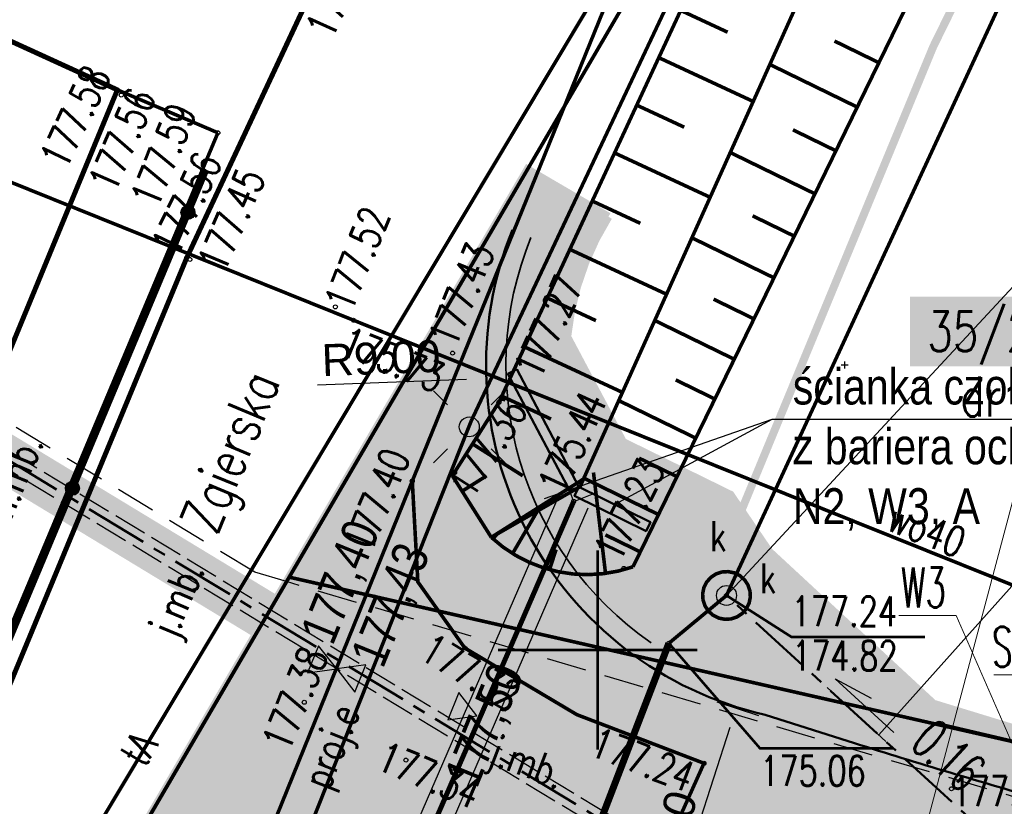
# Model space of a CAD drawing. Header units: metres. Extents: x 964 to 7125, y -212 to 9570.
# Tile 20 of 185: x 1630 to 1655, y 280 to 300. Entities that reach past the tile are written whole.
import ezdxf
from ezdxf import colors
from ezdxf.entities.mleader import LeaderData, LeaderLine
from ezdxf.enums import TextEntityAlignment as Align
from ezdxf.math import Vec2, Vec3

# ---------------------------------------------------------------- set-up
doc = ezdxf.new("R2010")
doc.units = ezdxf.units.M
for name, pattern in [('1', [1.5, 1, -0.5]), ('1053', [2, 1.5, -0.5]), ('1056', [1.5, 1, -0.5]), ('1059', [0]), ('1163', [2.5, 2, -0.5]), ('2217', [2, 1.5, -0.5]), ('2218', [1, 0.5, -0.5]), ('3820', [1.75, 1.25, -0.5]), ('3901', [0]), ('ACAD_ISO02W100', [15, 12, -3]), ('CENTER', [50.800000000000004, 31.75, -6.35, 6.35, -6.35]), ('CENTER2', [1.125, 0.75, -0.125, 0.125, -0.125]), ('CIĄGłA', [0]), ('DASHED', [0.75, 0.5, -0.25])]:
    doc.linetypes.add(name, pattern=pattern)
for name, color, linetype, lineweight in [('AGP1_granica_opracow', 7, 'Continuous', 15), ('AGP1_HATCH', 7, 'Continuous', 5), ('AGP1_koncepcja', 6, 'Continuous', 50), ('IS-G-opis', 46, 'Continuous', 30), ('IS-KS-opis-rzedne', 36, 'Continuous', 30), ('IS-KS-przylacze', 36, 'CENTER', 50), ('IS-KS-przylacze-opis', 36, 'Continuous', 30), ('IS-KS-przylacze-studnie', 36, 'Continuous', 30), ('IS-przecisk-rura-oslonowa', 7, 'Continuous', 30), ('IS-W-przylacze', 162, 'CENTER', 50), ('IS-W-przylacze-opis', 168, 'Continuous', 30), ('zz-balustrada', 5, 'FENCELINE1', 35), ('zz-drogi', 250, 'Continuous', 50)]:
    doc.layers.add(name, color=color, linetype=linetype, lineweight=lineweight)
for name, color, linetype in [('Budowlane - Opisy', 7, 'Continuous'), ('Dzialki', 7, 'Continuous'), ('GES_InneUrzadzeniaTowarzyszace', 7, 'Continuous'), ('GES_Rzedna', 7, 'Continuous'), ('GES_UrzadzeniaSiecElektroenerge', 7, 'Continuous'), ('Kontury', 7, 'Continuous'), ('Numery_dzialek', 7, 'Continuous'), ('Numery_uzytkow', 7, 'Continuous'), ('OT_Komunikacja', 7, 'Continuous'), ('OT_Ogrodzenia', 7, 'Continuous'), ('OT_Rzedna', 7, 'Continuous'), ('OTK_E_T_0', 7, 'Continuous'), ('OTK_E_T_1', 7, 'Continuous'), ('OTK_L_0', 7, 'Continuous'), ('OTK_L_1', 7, 'Continuous'), ('OTK_L_2', 7, 'Continuous'), ('OTO_L_0', 7, 'Continuous'), ('OTR_L_1', 7, 'Continuous'), ('OTR_T_0', 7, 'Continuous'), ('P_SUEP_L_0', 7, 'Continuous'), ('siatka_kwadratow', 7, 'Continuous'), ('skarpa', 7, 'Continuous'), ('SUK_E_T_4', 7, 'Continuous'), ('SUK_L_5', 7, 'Continuous'), ('SUKP_L_0', 7, 'Continuous'), ('SUKR_T_0', 7, 'Continuous'), ('SUL_L_1', 7, 'Continuous'), ('SUWP_E_T_0', 7, 'Continuous'), ('SUWP_L_0', 7, 'Continuous'), ('SUWR_T_0', 7, 'Continuous'), ('telefon_D', 7, 'Continuous'), ('ulice', 7, 'Continuous'), ('Uzytki', 7, 'Continuous'), ('zz-legenda', 7, 'Continuous'), ('zz-odwodnienie', 5, 'Continuous')]:
    doc.layers.add(name, color=color, linetype=linetype)
doc.layers.add('IS-viewport', color=254, linetype='Continuous', lineweight=0, plot=False)
doc.styles.add('ARIAL', font='arial.ttf')
doc.styles.add('IS-0.6', font='simplex.shx', dxfattribs={"width": 0.6})
doc.styles.get("Standard").update_dxf_attribs({"font": 'arial.ttf'})
doc.styles.add('STYL_ARIAL', font='simplex', dxfattribs={"width": 0.75, "oblique": 0.1})
doc.linetypes.add('FENCELINE1', pattern='A,6.35,-2.54,[133,ltypeshp.shx,S=2.54,R=0,X=-2.54,Y=0],-2.54,25.4', length=36.83)
doc.dimstyles.new('z1do1', dxfattribs={"dimtxt": 0.8, "dimasz": 0.5, "dimexe": 0.5, "dimexo": 0.5, "dimgap": 0.2, "dimtad": 1, "dimrnd": 0.05, "dimzin": 0, "dimdsep": 46, "dimtxsty": 'ARIAL', "dimcen": 0.09, "dimazin": 0, "dimtfac": 1, "dimtofl": 0, "dimtmove": 0, "dimatfit": 3, "dimfxl": 1, "dimtolj": 1, "dimtzin": 0, "dimarcsym": 0})

# ---------------------------------------------------------------- blocks, each defined once
blk = doc.blocks.new('d_rzędna')
at = {"layer": 'zz-odwodnienie'}
blk.add_hatch(color=0, dxfattribs=at).paths.add_polyline_path([(0, 0), (0.3686594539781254, 0.6385369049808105), (-0.3686594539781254, 0.6385369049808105)])
at = {"layer": 'zz-odwodnienie', "color": 0}
for p, q in [((-0.3686594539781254, 0.6385369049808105), (0, 0)), ((0.3686594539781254, 0.6385369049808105), (-0.3686594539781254, 0.6385369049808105)), ((-0.3686594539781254, 0.6385369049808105), (0, 0)), ((0.3686594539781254, 0.6385369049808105), (-0.3686594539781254, 0.6385369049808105)), ((0, 0), (0.3686594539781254, 0.6385369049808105)), ((0, 0), (0.3686594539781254, 0.6385369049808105))]:
    blk.add_line(p, q, dxfattribs=at)
blk = doc.blocks.new('*D156')
at = {"layer": 'Defpoints', "color": 0, "transparency": 16777216}
for p in [(1649.366891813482, 281.9324036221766), (1646.161277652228, 275.6005691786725), (1647.2112025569, 275.2612982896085)]:
    blk.add_point(p, dxfattribs=at)
at = {"layer": 'zz-odwodnienie', "color": 0, "lineweight": -2, "transparency": 16777216}
for p, q in [((1648.891115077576, 282.0861452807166), (1647.841190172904, 282.4254161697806)), ((1648.16322525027, 281.7958977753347), (1646.315019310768, 276.0763459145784)), ((1646.735425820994, 275.4150399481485), (1645.685500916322, 275.7543108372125))]:
    blk.add_line(p, q, dxfattribs=at)
at = {"layer": 'zz-odwodnienie', "color": 0, "transparency": 16777216}
for points in [[(1648.083929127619, 281.8215213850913), (1648.242521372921, 281.770274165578), (1648.31696690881, 282.2716745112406)], [(1646.235723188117, 276.1019695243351), (1646.394315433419, 276.0507223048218), (1646.161277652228, 275.6005691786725)]]:
    blk.add_solid(points, dxfattribs=at)
at = {"layer": 'zz-odwodnienie', "color": 0, "transparency": 16777216, "insert": (1646.660141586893, 279.1232126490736), "char_height": 0.8, "attachment_point": 5, "rotation": 72.09237123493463, "style": 'ARIAL'}
blk.add_mtext('\\A1;7.00', dxfattribs=at)
blk = doc.blocks.new('*D158')
at = {"layer": 'Defpoints', "color": 0, "transparency": 16777216}
for p in [(1651.043365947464, 290.887306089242), (1642.049796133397, 290.5471561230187)]:
    blk.add_point(p, dxfattribs=at)
at = {"layer": 'zz-legenda', "color": 0, "lineweight": -2, "transparency": 16777216}
for p, q in [((1650.953365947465, 290.887306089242), (1651.133365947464, 290.887306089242)), ((1651.043365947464, 290.7973060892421), (1651.043365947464, 290.9773060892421)), ((1637.811898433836, 290.3868726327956), (1641.550153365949, 290.528258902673))]:
    blk.add_line(p, q, dxfattribs=at)
at = {"layer": 'zz-legenda', "color": 0, "transparency": 16777216}
blk.add_solid([(1641.547003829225, 290.6115326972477), (1641.553302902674, 290.4449851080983), (1642.049796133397, 290.5471561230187)], dxfattribs=at)
at = {"layer": 'zz-legenda', "color": 0, "transparency": 16777216, "insert": (1639.408208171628, 291.0561408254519), "char_height": 0.8, "attachment_point": 5, "rotation": 2.1659778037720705, "style": 'ARIAL'}
blk.add_mtext('\\A1;R9.00', dxfattribs=at)
blk = doc.blocks.new('OTRS')
at = {"color": 0}
blk.add_circle((0, 0), 0.05, dxfattribs=at)
blk = doc.blocks.new('OTRN')
at = {"color": 0}
blk.add_circle((0, 0), 0.05, dxfattribs=at)
blk = doc.blocks.new('SUEO')
at = {"color": 0}
for p, q in [((-0.9, 0.9), (-0.55, 0.55)), ((0.9, 0.9), (0.55, 0.55)), ((-0.9, -0.9), (-0.55, -0.55)), ((0.9, -0.9), (0.55, -0.55))]:
    blk.add_line(p, q, dxfattribs=at)
blk.add_circle((0, 0), 0.25, dxfattribs=at)
blk = doc.blocks.new('SURS')
at = {"color": 0}
blk.add_circle((0, 0), 0.05, dxfattribs=at)
blk = doc.blocks.new('SUPW')
at = {"color": 0}
blk.add_circle((0, 0), 0.25, dxfattribs=at)
blk = doc.blocks.new('*U126')
at = {"color": 0, "linetype": 'Continuous', "lineweight": -2}
blk.add_lwpolyline([(0.940233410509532, -0.4538294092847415), (-0.5351511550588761, 0.8964447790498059), (0.3713254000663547, 0.4057307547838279)], dxfattribs=at)
at = {"layer": 'IS-viewport'}
blk.add_line((-0.7376922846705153, 0.6751370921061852), (0.7376922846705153, -0.6751370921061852), dxfattribs=at)
at = {"color": 0, "linetype": 'Continuous', "lineweight": -2, "style": 'IS-0.6', "width": 0.6}
blk.add_attdef('OPIS-L', text='', height=0.9999999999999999, rotation=317.5352028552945, dxfattribs=at).set_placement((-0.9039972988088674, 1.234013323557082), align=Align.RIGHT)
blk.add_attdef('OPIS-POD', text='', height=0.9999999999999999, rotation=317.5352028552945, dxfattribs=at).set_placement((-0.2025411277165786, -0.2213076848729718), align=Align.TOP_CENTER)
blk.add_attdef('OPIS-P', (1.309079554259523, -0.7913979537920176), '', height=0.9999999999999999, rotation=317.5352028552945, dxfattribs=at)
blk = doc.blocks.new('_None', base_point=(2.5, 0))
blk = doc.blocks.new('IS-opis-studni-P-0.6')
at = {"color": 0, "linetype": 'Continuous', "lineweight": 15, "transparency": 16777216}
blk.add_line((0, 0), (3.5, 0), dxfattribs=at)
at = {"color": 0, "linetype": 'Continuous', "lineweight": -2, "transparency": 16777216, "style": 'IS-0.6', "width": 0.6}
for p in [(1.75, 0.25), (1.75, -1.25), (1.75, -2.5)]:
    blk.add_attdef('000,00', text='', height=1, dxfattribs=at).set_placement(p, align=Align.CENTER)
blk.add_attdef('S0', text='', height=1.25, dxfattribs=at).set_placement((3.75, 0), align=Align.MIDDLE_LEFT)

msp = doc.modelspace()

# ---------------------------------------------------------------- hatches: boundary and pattern name
at = {"layer": 'AGP1_HATCH', "true_color": 0xc7c8ca, "transparency": 33554559}
h = msp.add_hatch(color=9, dxfattribs=at)
h.dxf.hatch_style = 1
edge = h.paths.add_edge_path()
edge.add_line((1651.869893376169, 264.6246712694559), (1656.421609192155, 281.1750997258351))
edge.add_line((1656.421609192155, 281.1750997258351), (1656.484967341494, 281.405475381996))
edge.add_line((1656.484967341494, 281.405475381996), (1653.268529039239, 282.3899545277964))
edge.add_line((1653.268529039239, 282.3899545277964), (1649.145487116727, 286.2059574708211))
edge.add_line((1649.145487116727, 286.2059574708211), (1648.176063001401, 287.6316265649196))
edge.add_line((1648.176063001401, 287.6316265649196), (1645.478754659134, 288.9555755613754))
edge.add_line((1645.478754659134, 288.9555755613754), (1644.078983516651, 291.592555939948))
edge.add_arc((1651.043365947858, 290.8873060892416), 7.000000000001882, 147.892355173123, 174.2176407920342, ccw=False)
edge.add_line((1645.114008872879, 294.607887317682), (1643.084356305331, 295.7942082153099))
edge.add_line((1643.084356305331, 295.7942082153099), (1640.46044681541, 291.3096720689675))
edge.add_line((1640.46044681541, 291.3096720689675), (1636.7772592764, 285.0104215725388))
edge.add_line((1636.7772592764, 285.0104215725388), (1623.457498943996, 293.0828483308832))
edge.add_line((1623.457498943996, 293.0828483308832), (1622.929989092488, 292.2332310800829))
edge.add_line((1622.929989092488, 292.2332310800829), (1636.272411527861, 284.147069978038))
edge.add_line((1636.272411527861, 284.147069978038), (1629.063319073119, 271.8053146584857))
edge.add_line((1629.063319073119, 271.8053146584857), (1634.5334414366, 269.1226269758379))
edge.add_arc((1641.332810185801, 267.4587205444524), 7.000000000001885, 143.469792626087, 166.2491136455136, ccw=False)
edge.add_line((1635.708008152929, 271.6254461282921), (1638.672182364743, 272.7410764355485))
edge.add_line((1638.672182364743, 272.7410764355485), (1641.49931832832, 271.7692516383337))
edge.add_line((1641.49931832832, 271.7692516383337), (1642.565228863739, 274.8700924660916))
edge.add_line((1642.565228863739, 274.8700924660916), (1645.038572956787, 274.3067796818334))
edge.add_arc((1643.37307174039, 266.9940438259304), 7.500000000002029, -15.617265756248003, 77.1695431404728, ccw=False)
edge.add_line((1650.596182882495, 264.9749684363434), (1651.869893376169, 264.6246712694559))
at = {"layer": 'AGP1_HATCH', "true_color": 0xafd9aa, "transparency": 33554559}
h = msp.add_hatch(color=9, dxfattribs=at)
h.dxf.hatch_style = 1
h.paths.add_polyline_path([(1652.685273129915, 292.603801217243), (1656.793530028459, 292.603801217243), (1656.793530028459, 290.856082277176), (1652.685273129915, 290.856082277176)])
at = {"layer": 'AGP1_HATCH', "transparency": 33554625}
h = msp.add_hatch(dxfattribs=at)
h.set_pattern_fill('GRASS', color=8, scale=0.02)
h.set_pattern_definition([(90, (-261.6057629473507, 0), (-0.3592102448, 0.3592102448), [0.09525, -0.6231704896]), (45, (-261.6057629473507, 0), (-0.3592102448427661, 0.3592102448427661), [0.09525, -0.41275]), (135, (-261.6057629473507, 0), (-0.3592102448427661, -0.3592102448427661), [0.09525, -0.41275])])
edge = h.paths.add_edge_path()
edge.add_line((1656.421609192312, 281.1750997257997), (1656.12732490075, 280.1037389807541))
edge.add_arc((1693.613011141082, 442.3996465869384), 166.5687194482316, 256.9943948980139, 258.1500133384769)
edge.add_line((1659.408129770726, 279.380738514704), (1659.687923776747, 279.3204852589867))
edge.add_line((1659.687923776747, 279.3204852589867), (1659.805812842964, 279.8679188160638))
edge.add_line((1659.805812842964, 279.8679188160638), (1661.428610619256, 279.5184515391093))
edge.add_line((1661.428610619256, 279.5184515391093), (1661.310721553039, 278.9710179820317))
edge.add_line((1661.310721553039, 278.9710179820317), (1671.858992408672, 276.6994623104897))
edge.add_line((1671.858992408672, 276.6994623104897), (1672.890124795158, 277.4314030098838))
edge.add_line((1672.890124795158, 277.4314030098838), (1656.421609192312, 281.1750997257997))
edge = h.paths.add_edge_path()
edge.add_line((1672.890124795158, 277.4314030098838), (1671.858992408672, 276.6994623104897))
edge.add_line((1671.858992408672, 276.6994623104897), (1700.067020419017, 270.6249021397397))
edge.add_arc((1697.571881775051, 261.9819229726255), 8.995932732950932, -9.899978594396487, 73.89711847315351, ccw=False)
edge.add_line((1706.433859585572, 260.4352636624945), (1699.674548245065, 230.8202579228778))
edge.add_line((1699.674548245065, 230.8202579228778), (1699.038714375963, 230.9653696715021))
edge.add_line((1699.038714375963, 230.9653696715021), (1697.659528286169, 224.9226379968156))
edge.add_line((1697.659528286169, 224.9226379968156), (1693.427565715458, 225.8885363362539))
edge.add_line((1693.427565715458, 225.8885363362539), (1694.802276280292, 231.9116583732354))
edge.add_line((1694.802276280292, 231.9116583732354), (1691.417076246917, 230.9890328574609))
edge.add_line((1691.417076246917, 230.9890328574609), (1687.619809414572, 231.8557167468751))
edge.add_line((1687.619809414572, 231.8557167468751), (1687.208875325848, 230.0552605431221))
edge.add_line((1687.208875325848, 230.0552605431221), (1682.488514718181, 231.1293036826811))
edge.add_line((1682.488514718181, 231.1293036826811), (1682.900170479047, 232.9329218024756))
edge.add_line((1682.900170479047, 232.9329218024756), (1676.827230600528, 234.319002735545))
edge.add_line((1676.827230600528, 234.319002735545), (1675.092447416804, 235.4907377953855))
edge.add_arc((1674.59275734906, 234.8031445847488), 0.8499850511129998, 53.99321822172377, 167.1431079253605)
edge.add_line((1673.764082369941, 234.992280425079), (1672.473484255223, 229.3376865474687))
edge.add_line((1672.473484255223, 229.3376865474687), (1668.330036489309, 230.2833823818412))
edge.add_line((1668.330036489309, 230.2833823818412), (1668.697188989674, 231.8920150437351))
edge.add_line((1668.697188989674, 231.8920150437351), (1649.540477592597, 236.2643211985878))
edge.add_line((1649.540477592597, 236.2643211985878), (1649.540154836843, 236.2643948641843))
edge.add_line((1649.540154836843, 236.2643948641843), (1649.974062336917, 238.1655061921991))
edge.add_line((1649.974062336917, 238.1655061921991), (1646.074028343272, 239.0556455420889))
edge.add_line((1646.074028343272, 239.0556455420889), (1646.786081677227, 242.1754179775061))
edge.add_line((1646.786081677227, 242.1754179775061), (1651.996839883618, 262.8037986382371))
edge.add_arc((1649.233634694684, 263.5017936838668), 2.849999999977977, 345.8234528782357, 357.692915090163)
edge.add_line((1652.081324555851, 263.3870659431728), (1652.175551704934, 265.7259047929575))
edge.add_line((1652.175551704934, 265.7259047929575), (1643.651609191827, 234.6850997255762))
edge.add_line((1643.651609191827, 234.6850997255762), (1698.061609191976, 222.3150997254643))
edge.add_line((1698.061609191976, 222.3150997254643), (1709.121609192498, 269.1950997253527))
edge.add_line((1709.121609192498, 269.1950997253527), (1672.890124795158, 277.4314030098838))

# ---------------------------------------------------------------- linework, layer by layer
at = {"color": 217, "linetype": 'DASHED', "ltscale": 2, "true_color": 0x93278f, "const_width": 0.2}
msp.add_lwpolyline([(1655.666619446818, 303.7613826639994), (1653.265820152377, 298.876069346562), (1640.52718124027, 268.0794517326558), (1639.136503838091, 265.3355820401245), (1634.788505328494, 253.0325064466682), (1632.905409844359, 247.2424818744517), (1627.597322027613, 228.9483571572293)], dxfattribs=at)
at = {"color": 18, "linetype": 'CIĄGłA', "lineweight": 30, "true_color": 0x000000}
msp.add_lwpolyline([(1649.044760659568, 282.1120068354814), (1649.134380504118, 282.088528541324)], dxfattribs=at)
at = {"layer": 'AGP1_granica_opracow', "color": 244, "linetype": 'CENTER2', "lineweight": 9, "ltscale": 5, "true_color": 0x991b1e, "const_width": 0.2}
msp.add_lwpolyline([(1636.272411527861, 284.147069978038), (1629.063319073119, 271.8053146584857), (1634.5334414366, 269.1226269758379, -0.09972214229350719), (1635.708008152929, 271.6254461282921), (1638.672182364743, 272.7410764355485), (1641.49931832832, 271.7692516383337), (1642.565228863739, 274.8700924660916), (1645.038572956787, 274.3067796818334, -0.428532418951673), (1650.596182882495, 264.9749684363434), (1651.869893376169, 264.6246712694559), (1656.421609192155, 281.1750997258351), (1656.484967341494, 281.405475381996), (1653.268529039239, 282.3899545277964), (1649.145487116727, 286.2059574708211), (1648.176063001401, 287.6316265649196), (1645.478754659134, 288.9555755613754), (1644.078983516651, 291.592555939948, -0.1153735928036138), (1645.114008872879, 294.607887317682), (1643.084356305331, 295.7942082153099), (1640.46044681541, 291.3096720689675), (1636.7772592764, 285.0104215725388), (1623.457498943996, 293.0828483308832), (1622.929989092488, 292.2332310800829)], format="xyb", close=True, dxfattribs=at)
at = {"layer": 'AGP1_koncepcja', "color": 8, "linetype": 'DASHED', "lineweight": 30, "ltscale": 2}
for points in [[(1637.035462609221, 285.452019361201), (1636.23809310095, 285.6879795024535), (1618.298189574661, 296.5604391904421)], [(1656.050323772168, 279.8250806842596), (1637.035462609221, 285.452019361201)]]:
    msp.add_lwpolyline(points, dxfattribs=at)
at = {"layer": 'Budowlane - Opisy', "color": 8, "lineweight": 15}
msp.add_lwpolyline([(1652.157571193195, 275.8181277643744), (1660.365989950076, 306.6752016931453), (1663.047137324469, 306.6752016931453)], dxfattribs=at)
at = {"layer": 'Dzialki', "color": 8, "const_width": 0.09}
for points in [[(1637.101609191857, 285.5650997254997), (1650.669809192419, 308.7705997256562)], [(1624.06160919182, 263.265099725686), (1637.101609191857, 285.5650997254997)], [(1656.421609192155, 281.175099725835), (1637.101609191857, 285.5650997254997)]]:
    msp.add_lwpolyline(points, dxfattribs=at)
at = {"layer": 'GES_Rzedna', "color": 8, "const_width": 0.065}
msp.add_lwpolyline([(1648.076609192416, 285.105099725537), (1649.706109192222, 284.0642997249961), (1653.060809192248, 284.0642997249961)], dxfattribs=at)
at = {"layer": 'IS-KS-przylacze', "ltscale": 0.05}
msp.add_line((1655.607034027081, 278.2132407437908), (1648.076608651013, 285.1050974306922), dxfattribs=at)
at = {"layer": 'IS-KS-przylacze-studnie', "lineweight": 9}
msp.add_circle((1648.076608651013, 285.1050974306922), 0.6, dxfattribs=at)
at = {"layer": 'IS-przecisk-rura-oslonowa', "linetype": 'ACAD_ISO02W100', "ltscale": 0.07}
msp.add_lwpolyline([(1648.733396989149, 277.413622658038), (1619.913081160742, 294.8801447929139), (1619.7057633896, 294.5380638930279), (1648.526079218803, 277.0715417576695)], close=True, dxfattribs=at)
at = {"layer": 'IS-W-przylacze', "ltscale": 0.05}
msp.add_line((1619.046334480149, 295.1715728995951), (1649.178052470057, 276.9102768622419), dxfattribs=at)
at = {"layer": 'Kontury', "color": 251, "linetype": '2217', "true_color": 0x636466, "const_width": 0.09}
msp.add_lwpolyline([(1647.731609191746, 303.7450997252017), (1620.677109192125, 257.4580997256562)], dxfattribs=at)
at = {"layer": 'OT_Komunikacja', "color": 251, "true_color": 0x636466}
for q in [(1644.057909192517, 287.9300997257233), (1644.706609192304, 287.6487997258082)]:
    msp.add_line((1644.241609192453, 287.4650997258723), q, dxfattribs=at)
at = {"layer": 'OT_Komunikacja', "color": 8, "linetype": '1059', "const_width": 0.125}
msp.add_lwpolyline([(1627.971609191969, 277.7550997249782), (1634.531609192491, 293.5750997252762), (1643.005109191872, 311.6711997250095)], dxfattribs=at)
at = {"layer": 'OT_Komunikacja', "color": 8, "linetype": '1053', "const_width": 0.09}
msp.add_lwpolyline([(1647.511609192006, 280.8950997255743), (1644.321609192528, 282.1150997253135), (1641.511609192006, 283.785099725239), (1640.331609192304, 285.445099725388), (1640.191609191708, 287.9750997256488), (1634.821609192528, 274.7150997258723), (1636.31160919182, 277.2350997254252), (1638.441609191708, 278.0450997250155), (1640.381609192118, 277.9850997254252), (1641.981609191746, 277.3050997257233), (1645.451609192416, 276.3950997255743), (1646.421609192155, 278.4650997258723), (1647.511609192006, 280.8950997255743)], dxfattribs=at)
at = {"layer": 'OT_Komunikacja', "color": 8, "linetype": '1', "const_width": 0.125}
msp.add_lwpolyline([(1638.221609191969, 273.5850997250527), (1644.241609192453, 287.4650997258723)], dxfattribs=at)
at = {"layer": 'OT_Ogrodzenia', "color": 251, "linetype": '3901', "true_color": 0x636466, "const_width": 0.09}
msp.add_lwpolyline([(1688.19490919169, 273.7294997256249), (1653.381609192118, 281.8850997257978)], dxfattribs=at)
at = {"layer": 'OTK_L_0', "color": 8, "linetype": '1053', "const_width": 0.09}
for points in [[(1643.005109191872, 311.6711997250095), (1634.531609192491, 293.5750997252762)], [(1640.191609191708, 287.9750997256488), (1645.771409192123, 301.7143997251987)], [(1634.531609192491, 293.5750997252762), (1625.489409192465, 271.7903997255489)]]:
    msp.add_lwpolyline(points, dxfattribs=at)
at = {"layer": 'OTK_L_1', "color": 8, "const_width": 0.125}
for points in [[(1632.791409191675, 297.789399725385), (1627.749409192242, 300.0923997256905)], [(1623.185409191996, 274.5173997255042), (1632.791409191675, 297.789399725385)]]:
    msp.add_lwpolyline(points, dxfattribs=at)
at = {"layer": 'OTK_L_2', "color": 8, "linetype": '1056', "const_width": 0.09}
for points in [[(1632.791409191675, 297.789399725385), (1623.185409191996, 274.5173997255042)], [(1635.11040919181, 296.8003997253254), (1632.791409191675, 297.789399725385)], [(1625.562409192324, 273.4793997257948), (1635.313409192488, 296.7113997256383)], [(1635.313409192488, 296.7113997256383), (1635.11040919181, 296.8003997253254)]]:
    msp.add_lwpolyline(points, dxfattribs=at)
at = {"layer": 'OTO_L_0', "color": 8, "linetype": '3901', "const_width": 0.175}
for points in [[(1632.838909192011, 290.6014997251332), (1634.991409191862, 295.7383997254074)], [(1630.68640919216, 285.4645997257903), (1632.838909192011, 290.6014997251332)], [(1628.533909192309, 280.3276997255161), (1630.68640919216, 285.4645997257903)]]:
    msp.add_lwpolyline(points, dxfattribs=at)
at = {"layer": 'OTO_L_0', "color": 251, "true_color": 0x636466}
for centre, radius in [((1634.56140919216, 294.7120997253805), 0.175), ((1634.56140919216, 294.7120997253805), 0.1575), ((1634.56140919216, 294.7120997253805), 0.14), ((1634.56140919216, 294.7120997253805), 0.1225), ((1634.56140919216, 294.7120997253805), 0.105), ((1634.56140919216, 294.7120997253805), 0.0875), ((1634.56140919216, 294.7120997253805), 0.07), ((1634.56140919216, 294.7120997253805), 0.0525), ((1634.56140919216, 294.7120997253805), 0.035), ((1631.662909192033, 287.7947997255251), 0.175), ((1631.662909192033, 287.7947997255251), 0.1575), ((1631.662909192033, 287.7947997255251), 0.14), ((1631.662909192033, 287.7947997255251), 0.1225), ((1631.662909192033, 287.7947997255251), 0.105), ((1631.662909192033, 287.7947997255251), 0.0875), ((1631.662909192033, 287.7947997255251), 0.07), ((1631.662909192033, 287.7947997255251), 0.0525), ((1631.662909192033, 287.7947997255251), 0.035)]:
    msp.add_circle(centre, radius, dxfattribs=at)
at = {"layer": 'OTR_L_1', "color": 8, "linetype": '3820', "const_width": 0.09}
for points in [[(1651.023209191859, 308.6104997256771), (1642.366409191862, 289.9523997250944)], [(1644.401409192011, 287.8343997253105), (1652.980609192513, 306.911199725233)], [(1652.980609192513, 306.911199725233), (1644.401409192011, 287.8343997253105)], [(1645.730409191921, 285.8233997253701), (1654.913409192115, 304.6446997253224)], [(1646.927409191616, 299.7827997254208), (1648.105309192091, 299.2362997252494)], [(1651.901009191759, 298.4705997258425), (1650.787209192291, 299.013999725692)], [(1645.824609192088, 297.4059997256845), (1647.016609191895, 296.8528997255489)], [(1650.822709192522, 296.2604997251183), (1649.74350919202, 296.7869997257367)], [(1644.708709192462, 295.0007997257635), (1645.914809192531, 294.4411997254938)], [(1649.777909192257, 294.1190997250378), (1648.732209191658, 294.6291997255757)], [(1643.579509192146, 292.5670997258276), (1644.800009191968, 292.0007997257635)], [(1648.7655091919, 292.044199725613), (1647.752409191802, 292.5384997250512)], [(1647.784609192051, 290.0336997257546), (1646.803009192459, 290.5126997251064)], [(1642.436909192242, 290.1043997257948), (1643.671909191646, 289.531399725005)], [(1642.366409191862, 289.9523997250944), (1641.1974091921, 288.1083997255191)], [(1641.703809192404, 288.9070997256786), (1642.965309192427, 288.1073997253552)], [(1646.834209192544, 288.0856997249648), (1645.883009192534, 288.5497997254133)], [(1641.1974091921, 288.1083997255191), (1642.174409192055, 286.5633997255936)], [(1641.443009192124, 287.7199997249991), (1642.056409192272, 288.1078997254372)], [(1642.174409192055, 286.5633997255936), (1644.487709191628, 288.0261997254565)], [(1642.174409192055, 286.5633997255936), (1644.401409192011, 287.8343997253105)], [(1644.401409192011, 287.8343997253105), (1642.174409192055, 286.5633997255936)], [(1646.370109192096, 287.1345997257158), (1644.497609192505, 288.0481997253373)], [(1642.710609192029, 286.1606997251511), (1643.332709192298, 287.2244997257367)], [(1642.216309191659, 286.5267997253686), (1642.321709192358, 286.6474997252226)], [(1645.913309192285, 286.19829972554), (1645.037709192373, 286.6254997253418)], [(1645.730409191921, 285.8233997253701), (1645.364009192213, 285.7176997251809), (1644.988409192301, 285.6520997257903), (1644.607909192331, 285.6273997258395), (1644.227009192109, 285.6438997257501), (1643.850009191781, 285.7012997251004), (1643.481409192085, 285.798999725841), (1643.125509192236, 285.9358997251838), (1642.786509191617, 286.1102997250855), (1642.468209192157, 286.3202997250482), (1642.174409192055, 286.5633997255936)], [(1643.637109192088, 285.7539997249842), (1643.800409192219, 286.2580997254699)]]:
    msp.add_lwpolyline(points, dxfattribs=at)
at = {"layer": 'P_SUEP_L_0', "color": 251, "linetype": '1163', "true_color": 0x636466, "const_width": 0.09}
for points in [[(1641.668609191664, 289.4790997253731), (1650.746709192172, 308.7356997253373)], [(1628.119509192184, 255.3452997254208), (1641.668609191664, 289.4790997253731)]]:
    msp.add_lwpolyline(points, dxfattribs=at)
at = {"layer": 'siatka_kwadratow', "color": 251, "true_color": 0x636466, "const_width": 0.065}
for points in [[(1644.841609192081, 281.2350997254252), (1644.841609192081, 286.2350997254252)], [(1642.341609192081, 283.7350997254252), (1647.341609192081, 283.7350997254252)]]:
    msp.add_lwpolyline(points, dxfattribs=at)
at = {"layer": 'skarpa', "color": 8, "const_width": 0.09}
for points in [[(1646.377609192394, 298.5978997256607), (1648.747509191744, 297.4983997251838)], [(1651.357609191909, 297.3567997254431), (1649.164909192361, 298.4266997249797)], [(1650.296209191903, 295.1812997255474), (1648.171609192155, 296.2178997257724)], [(1645.268309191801, 296.2069997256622), (1647.666309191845, 295.0942997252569)], [(1649.267709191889, 293.0733997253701), (1647.209209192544, 294.0777997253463)], [(1644.14580919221, 293.7875997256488), (1646.57230919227, 292.661699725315)], [(1648.271209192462, 291.0309997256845), (1646.276609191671, 292.0041997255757)], [(1643.0099091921, 291.3393997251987), (1645.465309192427, 290.2001997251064)], [(1647.305709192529, 289.0520997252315), (1645.373109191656, 289.9949997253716)], [(1645.040609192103, 285.6634997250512), (1644.738909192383, 288.1896997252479)]]:
    msp.add_lwpolyline(points, dxfattribs=at)
at = {"layer": 'SUK_L_5', "color": 251, "true_color": 0x636466, "const_width": 0.09}
msp.add_lwpolyline([(1647.62400919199, 284.7111997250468), (1647.537509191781, 284.841699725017), (1647.487709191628, 284.9901997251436), (1647.478009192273, 285.1465997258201), (1647.509209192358, 285.300099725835), (1647.579009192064, 285.44029972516), (1647.682709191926, 285.5576997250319), (1647.813209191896, 285.6441997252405), (1647.961709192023, 285.693999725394), (1648.118109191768, 285.7036997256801), (1648.271609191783, 285.6724997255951), (1648.411809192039, 285.6026997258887), (1648.529209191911, 285.4989997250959), (1648.61570919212, 285.3684997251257), (1648.665509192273, 285.2199997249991), (1648.675209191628, 285.0635997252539), (1648.644009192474, 284.910099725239), (1648.574209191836, 284.7698997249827), (1648.470509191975, 284.6524997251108), (1648.340009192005, 284.5659997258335), (1648.191509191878, 284.5161997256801), (1648.035109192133, 284.506499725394), (1647.881609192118, 284.5376997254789), (1647.741409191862, 284.6074997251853), (1647.62400919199, 284.7111997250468)], dxfattribs=at)
at = {"layer": 'SUKP_L_0', "color": 251, "true_color": 0x636466, "const_width": 0.09}
for points in [[(1656.341309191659, 302.9701997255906), (1648.076609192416, 285.105099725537)], [(1648.076609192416, 285.105099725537), (1646.630609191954, 283.9060997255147)], [(1646.630609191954, 283.9060997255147), (1643.952609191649, 276.9470997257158)]]:
    msp.add_lwpolyline(points, dxfattribs=at)
at = {"layer": 'SUKR_T_0', "color": 251, "true_color": 0x636466, "const_width": 0.065}
msp.add_lwpolyline([(1646.630609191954, 283.9060997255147), (1648.919909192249, 281.267799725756), (1652.274609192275, 281.267799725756)], dxfattribs=at)
at = {"layer": 'SUL_L_1', "color": 251, "true_color": 0x636466, "const_width": 0.175}
msp.add_lwpolyline([(1643.952609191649, 276.9470997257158), (1646.630609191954, 283.9060997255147)], dxfattribs=at)
at = {"layer": 'SUWP_L_0', "color": 8, "const_width": 0.09}
for points in [[(1627.034609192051, 296.7150997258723), (1638.714609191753, 292.0110997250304)], [(1638.714609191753, 292.0110997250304), (1658.698609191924, 283.9820997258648)]]:
    msp.add_lwpolyline(points, dxfattribs=at)
at = {"layer": 'telefon_D', "color": 251, "true_color": 0x636466, "const_width": 0.09}
msp.add_lwpolyline([(1650.097509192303, 309.0297997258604), (1619.426009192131, 257.8131997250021)], dxfattribs=at)
at = {"layer": 'Uzytki', "color": 251, "linetype": '2218', "true_color": 0x636466, "const_width": 0.09}
msp.add_lwpolyline([(1647.731609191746, 303.7450997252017), (1620.677109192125, 257.4580997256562)], dxfattribs=at)
at = {"layer": 'zz-balustrada', "ltscale": 0.05}
msp.add_arc((1651.043365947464, 290.8873060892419), 8.500000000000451, 157.8699557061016, 235.1373116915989, dxfattribs=at)
at = {"layer": 'zz-drogi'}
for points in [[(1642.811560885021, 290.7809698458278), (1644.373205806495, 287.8272720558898), (1644.152194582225, 287.7104215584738), (1642.59054966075, 290.6641193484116)], [(1644.373205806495, 287.8272720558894), (1646.168589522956, 286.9460244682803), (1646.058433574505, 286.7216015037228), (1644.263049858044, 287.6028490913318)]]:
    msp.add_lwpolyline(points, close=True, dxfattribs=at)
msp.add_lwpolyline([(1649.044764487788, 282.1120230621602), (1651.28879555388, 281.3990776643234, 0.006916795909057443), (1656.103484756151, 279.9553137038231)], format="xyb", dxfattribs=at)
msp.add_arc((1651.043365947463, 290.8873060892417), 9, 157.8699557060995, 257.1695431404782, dxfattribs=at)
at = {"layer": 'zz-odwodnienie'}
for p, q in [((1638.283569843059, 274.7332336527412), (1643.874642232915, 287.6242776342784)), ((1639.01751141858, 274.4149102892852), (1644.608583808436, 287.3059542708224))]:
    msp.add_line(p, q, dxfattribs=at)
for points in [[(1657.532068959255, 289.5236892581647), (1649.215426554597, 289.5236892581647), (1643.500795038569, 287.5273591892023)], [(1657.532068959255, 289.5236892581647), (1649.215426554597, 289.5236892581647), (1645.270897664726, 287.3866482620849)]]:
    msp.add_lwpolyline(points, dxfattribs=at)

# ---------------------------------------------------------------- block references
at = {"layer": 'GES_InneUrzadzeniaTowarzyszace', "color": 251, "true_color": 0x636466}
msp.add_blockref('SUPW', (1648.076609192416, 285.105099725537), dxfattribs=at)
at = {"layer": 'GES_Rzedna', "color": 251, "true_color": 0x636466}
msp.add_blockref('SURS', (1648.076609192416, 285.105099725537), dxfattribs=at)
at = {"layer": 'GES_UrzadzeniaSiecElektroenerge', "color": 251, "true_color": 0x636466}
msp.add_blockref('SUEO', (1641.621609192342, 289.3350997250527), dxfattribs=at)
at = {"layer": 'IS-KS-przylacze-opis'}
ref = msp.add_blockref('*U126', (1651.339301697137, 282.1190758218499), dxfattribs=at)
ref.add_attrib('OPIS-P', '0.16', (1652.648381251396, 281.3276778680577), dxfattribs={"layer": '0', "color": 0, "linetype": 'Continuous', "lineweight": -2, "height": 1, "rotation": 317.5352028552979, "style": 'IS-0.6', "width": 0.5999999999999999})
at = {"layer": 'OT_Rzedna', "color": 251, "true_color": 0x636466}
for name, p in [('OTRS', (1634.531609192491, 293.5750997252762)), ('OTRS', (1634.611609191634, 293.535099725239)), ('OTRS', (1638.261609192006, 292.3450997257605)), ('OTRS', (1641.201609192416, 291.1850997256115)), ('OTRS', (1641.25160919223, 288.1850997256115)), ('OTRS', (1640.191609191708, 287.9750997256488)), ('OTRS', (1644.241609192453, 287.4650997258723)), ('OTRS', (1645.50160919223, 285.785099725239)), ('OTRS', (1641.511609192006, 283.785099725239)), ('OTRS', (1637.481609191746, 282.425099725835)), ('OTRS', (1640.031609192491, 280.9750997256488)), ('OTRS', (1647.511609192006, 280.8950997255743)), ('OTRN', (1653.721609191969, 280.2550997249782))]:
    msp.add_blockref(name, p, dxfattribs=at)
at = {"layer": 'OTR_T_0', "color": 8}
for p in [(1632.791409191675, 297.789399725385), (1632.889409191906, 297.6603997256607), (1635.313409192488, 296.7113997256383), (1642.366409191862, 289.9523997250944)]:
    msp.add_blockref('OTRS', p, dxfattribs=at)
at = {"layer": 'SUKR_T_0', "color": 251, "true_color": 0x636466}
for p in [(1648.076609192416, 285.105099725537), (1646.630609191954, 283.9060997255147)]:
    msp.add_blockref('OTRS', p, dxfattribs=at)
at = {"layer": 'SUWR_T_0', "color": 251, "true_color": 0x636466}
msp.add_blockref('OTRS', (1638.714609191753, 292.0110997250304), dxfattribs=at)
at = {"layer": 'zz-odwodnienie', "linetype": 'CIĄGłA', "lineweight": 0}
for p, rotation in [((1638.294477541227, 283.262531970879), 67.95382325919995), ((1638.294477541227, 283.2625319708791), 67.95382325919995), ((1638.294477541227, 283.2625319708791), 67.95382325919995), ((1638.294477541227, 283.262531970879), 247.9538232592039), ((1638.294477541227, 283.2625319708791), 247.9538232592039), ((1638.294477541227, 283.2625319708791), 247.9538232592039), ((1641.812019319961, 282.0889891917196), 67.95382325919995), ((1641.812019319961, 282.0889891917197), 67.95382325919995), ((1641.812019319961, 282.0889891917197), 67.95382325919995)]:
    msp.add_blockref('d_rzędna', p, dxfattribs=dict(at, rotation=rotation))

# ---------------------------------------------------------------- texts
at = {"layer": 'GES_InneUrzadzeniaTowarzyszace', "color": 251, "true_color": 0x636466, "style": 'STYL_ARIAL', "width": 0.75}
msp.add_text('k', height=0.75, dxfattribs=at).set_placement((1647.664309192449, 285.9908997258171), align=Align.BOTTOM_LEFT)
at = {"layer": 'GES_Rzedna', "color": 251, "true_color": 0x636466, "style": 'STYL_ARIAL', "width": 0.75}
msp.add_text('177.24', height=0.75, dxfattribs=at).set_placement((1649.706109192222, 284.1059997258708), align=Align.BOTTOM_LEFT)
at = {"layer": 'Numery_dzialek', "color": 114, "true_color": 0x139b48, "style": 'STYL_ARIAL', "width": 0.75}
msp.add_text('35/26', height=1, dxfattribs=at).set_placement((1654.753009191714, 291.7313997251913), align=Align.MIDDLE_CENTER)
at = {"layer": 'Numery_uzytkow', "color": 251, "true_color": 0x636466, "style": 'STYL_ARIAL', "width": 0.75}
msp.add_text('dr', height=1, dxfattribs=at).set_placement((1654.46090919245, 290.0944997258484), align=Align.MIDDLE_CENTER)
at = {"layer": 'OT_Komunikacja', "color": 251, "true_color": 0x636466, "style": 'STYL_ARIAL', "width": 0.75}
msp.add_text('j.mb.', height=0.75, rotation=339.4956000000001, dxfattribs=at).set_placement((1643.083109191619, 280.9247997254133), align=Align.MIDDLE_CENTER)
at = {"layer": 'OT_Rzedna', "color": 251, "true_color": 0x636466, "style": 'STYL_ARIAL', "width": 0.75}
for s, rotation, p in [('177.56', 64.54309999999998, (1634.502209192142, 293.4853997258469)), ('177.43', 67.8969, (1641.487009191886, 291.2007997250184)), ('175.44', 65.5237, (1644.203709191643, 287.4823997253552))]:
    msp.add_text(s, height=0.75, rotation=rotation, dxfattribs=at).set_placement(p, align=Align.BOTTOM_LEFT)
for s, rotation, p in [('177.45', 66.5947, (1634.783709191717, 293.4605997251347)), ('177.36', 57.6274, (1641.063209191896, 287.9023997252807)), ('177.23', 63.9922, (1644.722809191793, 286.2299997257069)), ('177.32', 329.1635999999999, (1640.714809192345, 284.1833997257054))]:
    msp.add_text(s, height=0.75, rotation=rotation, dxfattribs=at).set_placement(p, align=Align.TOP_LEFT)
for s, rotation, p in [('177.52', 68.3918, (1638.31970919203, 292.3220997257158)), ('177.34', 337.0229, (1639.394609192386, 281.1151997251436))]:
    msp.add_text(s, height=0.75, rotation=rotation, dxfattribs=at).set_placement(p, align=Align.MIDDLE_LEFT)
msp.add_text('177.40', height=0.75, rotation=67.9532, dxfattribs=at).set_placement((1640.364409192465, 288.5005997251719), align=Align.BOTTOM_RIGHT)
msp.add_text('177.38', height=0.75, rotation=67.9532, dxfattribs=at).set_placement((1637.803709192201, 282.291499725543), align=Align.BOTTOM_CENTER)
msp.add_text('177.24', height=0.75, rotation=339.0415, dxfattribs=at).set_placement((1647.345609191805, 280.8608997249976), align=Align.TOP_RIGHT)
msp.add_text('177.4', height=0.75, dxfattribs=at).set_placement((1653.721609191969, 280.1925997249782), align=Align.MIDDLE_LEFT)
at = {"layer": 'OTK_E_T_0', "color": 251, "true_color": 0x636466, "style": 'STYL_ARIAL', "width": 0.75}
msp.add_text('j.mb.', height=0.75, rotation=67.4585, dxfattribs=at).set_placement((1634.273609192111, 285.0147997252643), align=Align.MIDDLE_CENTER)
at = {"layer": 'OTK_E_T_1', "color": 251, "true_color": 0x636466, "style": 'STYL_ARIAL', "width": 0.75}
msp.add_text('ch.mb.', height=0.75, rotation=67.5706, dxfattribs=at).set_placement((1630.109309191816, 287.9069997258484), align=Align.MIDDLE_CENTER)
at = {"layer": 'OTR_T_0', "color": 251, "true_color": 0x636466, "style": 'STYL_ARIAL', "width": 0.75}
for s, rotation, p in [('177.58', 65.595, (1637.494309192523, 299.3351997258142)), ('177.27', 65.527, (1642.720109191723, 290.800099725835))]:
    msp.add_text(s, height=0.75, rotation=rotation, dxfattribs=at).set_placement(p, align=Align.TOP_LEFT)
for s, rotation, p in [('177.58', 64.36500000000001, (1632.847709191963, 298.0487997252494)), ('177.59', 67.988, (1635.000109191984, 297.1617997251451))]:
    msp.add_text(s, height=0.75, rotation=rotation, dxfattribs=at).set_placement(p, align=Align.BOTTOM_RIGHT)
msp.add_text('177.56', height=0.75, rotation=66.814, dxfattribs=at).set_placement((1633.08860919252, 297.908499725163), align=Align.TOP_RIGHT)
at = {"layer": 'P_SUEP_L_0', "color": 251, "true_color": 0x636466, "style": 'STYL_ARIAL', "width": 0.75}
msp.add_text('proj.e', height=0.75, rotation=68.3498, dxfattribs=at).set_placement((1637.398209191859, 280.4633997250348), align=Align.TOP_LEFT)
at = {"layer": 'SUK_E_T_4', "color": 251, "true_color": 0x636466, "style": 'STYL_ARIAL', "width": 0.75}
msp.add_text('k', height=0.75, dxfattribs=at).set_placement((1648.914309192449, 284.935999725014), align=Align.BOTTOM_LEFT)
at = {"layer": 'SUKR_T_0', "color": 251, "true_color": 0x636466, "style": 'STYL_ARIAL', "width": 0.75}
for s, p in [('174.82', (1649.718409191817, 283.9687997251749)), ('175.06', (1648.919909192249, 281.080299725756))]:
    msp.add_text(s, height=0.75, dxfattribs=at).set_placement(p, align=Align.TOP_LEFT)
at = {"layer": 'SUWP_E_T_0', "color": 251, "true_color": 0x636466, "style": 'STYL_ARIAL', "width": 0.75}
msp.add_text('wo40', height=0.75, rotation=338.1111, dxfattribs=at).set_placement((1653.106919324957, 286.747460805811), align=Align.MIDDLE_CENTER)
at = {"layer": 'SUWR_T_0', "color": 251, "true_color": 0x636466, "style": 'STYL_ARIAL', "width": 0.75}
msp.add_text('175.73', height=0.75, rotation=338.1111, dxfattribs=at).set_placement((1638.472274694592, 291.5118297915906), align=Align.MIDDLE_LEFT)
at = {"layer": 'telefon_D', "color": 251, "true_color": 0x636466, "style": 'STYL_ARIAL', "width": 0.75}
msp.add_text('tA', height=0.75, rotation=59.08440000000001, dxfattribs=at).set_placement((1633.332309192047, 281.2553997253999), align=Align.MIDDLE_CENTER)
at = {"layer": 'ulice', "color": 251, "true_color": 0x636466, "style": 'STYL_ARIAL', "width": 0.75}
msp.add_text('Zgierska', height=1, rotation=67.4585, dxfattribs=at).set_placement((1635.619209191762, 288.720499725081), align=Align.MIDDLE_CENTER)
at = {"layer": 'zz-odwodnienie', "insert": (1649.740731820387, 290.7964045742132), "char_height": 0.9, "width": 11.23867872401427, "attachment_point": 1}
msp.add_mtext('{\\fArial Narrow|b0|i0|c238|p34;ścianka czołowa \\Pz bariera ochronną \\PN2, W3, A}', dxfattribs=at)
at = {"layer": 'zz-odwodnienie', "char_height": 0.9, "width": 5.784085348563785, "attachment_point": 1, "rotation": 67.75503772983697}
for s, insert in [('{\\fArial Narrow|b0|i0|c238|p34;177,40}', (1637.359030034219, 284.1628557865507)), ('{\\fArial Narrow|b0|i0|c238|p34;177,40}', (1637.359030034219, 284.1628557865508)), ('{\\fArial Narrow|b0|i0|c238|p34;177,40}', (1637.359030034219, 284.1628557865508)), ('{\\fArial Narrow|b0|i0|c238|p34;177,43}', (1638.619943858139, 283.5868366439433)), ('{\\fArial Narrow|b0|i0|c238|p34;177,43}', (1638.619943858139, 283.5868366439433)), ('{\\fArial Narrow|b0|i0|c238|p34;177,50}', (1640.976831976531, 280.5790746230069)), ('{\\fArial Narrow|b0|i0|c238|p34;177,50}', (1640.976831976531, 280.579074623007))]:
    msp.add_mtext(s, dxfattribs=dict(at, insert=insert))

# ---------------------------------------------------------------- dimensions: what is measured, and where the dimension line sits
at = {"layer": 'zz-legenda'}
dim = msp.add_radius_dim(center=(1651.043365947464, 290.887306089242), mpoint=(1642.049796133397, 290.5471561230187), dimstyle='z1do1', dxfattribs=at)
dim.commit()
dim.dimension.update_dxf_attribs({"geometry": '*D158', "text_midpoint": (1639.408208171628, 291.0561408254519)})
at = {"layer": 'zz-odwodnienie'}
dim = msp.add_aligned_dim(p1=(1649.366891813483, 281.9324036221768), p2=(1647.211202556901, 275.2612982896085), distance=-1.103379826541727, dimstyle='z1do1', dxfattribs=at)
dim.commit()
dim.dimension.update_dxf_attribs({"geometry": '*D156', "text_midpoint": (1646.660141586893, 279.1232126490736)})

# ---------------------------------------------------------------- leaders
at = {"layer": 'IS-G-opis', "color": 8}
ml = msp.add_multileader_mtext('Standard', dxfattribs=at)
ml.set_content('SG1', color=8, style='IS-0.6')
ml.set_leader_properties(linetype='Continuous', lineweight=9)
ml.set_arrow_properties(name='NONE')
ml.build(insert=Vec2(0, 0))
ml.multileader.update_dxf_attribs({"has_dogleg": 0, "text_left_attachment_type": 6, "text_right_attachment_type": 6, "dogleg_length": 0, "arrow_head_size": 0.25})
ctx = ml.context
ctx.base_point, ctx.char_height, ctx.arrow_head_size, ctx.landing_gap_size, ctx.plane_origin, ctx.plane_x_axis, ctx.plane_y_axis = Vec3(1654.743931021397, 283.1167123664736), 1, 0.25, 0.25, Vec3(1635.51420840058, 299.0508173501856), Vec3(1, -5.419996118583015e-10), Vec3(5.419996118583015e-10, 1)
ctx.left_attachment, ctx.right_attachment, ctx.text_align_type = 6, 6, 2
notes = []
notes.append((ctx, [(1, (1, 1, 0), (1656.558216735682, 283.1167123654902), (-1, 5.419996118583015e-10), 0, [(0, [(1657.173591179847, 280.3783508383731)], 0, [])])]))
ctx.mtext.insert, ctx.mtext.text_direction, ctx.mtext.rotation, ctx.mtext.alignment, ctx.mtext.line_spacing_style, ctx.mtext.flow_direction = Vec3(1656.308216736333, 284.3167123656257), Vec3(1, -5.419996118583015e-10), 6.283185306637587, 3, 2, 5
at = {"layer": 'IS-KS-opis-rzedne'}
ml = msp.add_multileader_block('Standard', dxfattribs=at)
ml.set_content('IS-opis-studni-P-0.6', color=256)
ml.set_attribute('S0', 'Si', width=0)
ml.set_attribute('000,00', '177,24', width=0)
ml.set_attribute('000,00', '175,58', width=0)
ml.set_attribute('000,00', '174,82', width=0)
ml.set_leader_properties(linetype='Continuous', lineweight=9)
ml.set_arrow_properties(name='NONE')
ml.build(insert=Vec2(0, 0))
ml.multileader.update_dxf_attribs({"has_dogleg": 0, "text_left_attachment_type": 6, "text_right_attachment_type": 6, "dogleg_length": 0, "arrow_head_size": 5, "block_connection_type": 1})
ctx = ml.context
ctx.base_point, ctx.char_height, ctx.arrow_head_size, ctx.landing_gap_size, ctx.plane_origin = Vec3(1656.636272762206, 294.3359051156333), 20, 5, 5, Vec3(1654.298300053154, 281.998328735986)
ctx.left_attachment, ctx.right_attachment, ctx.text_align_type, ctx.attachment_type = 6, 6, 2, 1
notes.append((ctx, [(1, (1, 1, 0), (1656.636272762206, 294.3359051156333), (1, 0), 0, [(0, [(1648.076608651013, 285.1050974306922)], 0, [])])]))
ctx.block.insert = Vec3(1656.636272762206, 294.3359051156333)
at = {"layer": 'IS-KS-przylacze-opis'}
ml = msp.add_multileader_mtext('Standard', dxfattribs=at)
ml.set_content('Przyłącze kanalizacji sanitarnej \\P0.16PVC, i=1.5%, L=11.3m', color=256, style='IS-0.6')
ml.set_leader_properties(linetype='Continuous', lineweight=9)
ml.set_arrow_properties(name='NONE')
ml.build(insert=Vec2(0, 0))
ml.multileader.update_dxf_attribs({"has_dogleg": 0, "text_left_attachment_type": 6, "text_right_attachment_type": 6, "dogleg_length": 0, "arrow_head_size": 0.25})
ctx = ml.context
ctx.base_point, ctx.char_height, ctx.arrow_head_size, ctx.landing_gap_size, ctx.plane_origin = Vec3(1661.898281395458, 292.7909700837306), 1, 0.25, 0.25, Vec3(1658.946205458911, 298.5739743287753)
ctx.left_attachment, ctx.right_attachment = 6, 6
notes.append((ctx, [(0, (1, 1, 0), (1661.898281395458, 292.7909700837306), (1, 0), 0, [(0, [(1651.897277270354, 281.6084157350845)], 0, [])])]))
ctx.mtext.insert, ctx.mtext.line_spacing_style, ctx.mtext.flow_direction = Vec3(1662.148281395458, 293.9909700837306), 2, 5
at = {"layer": 'IS-W-przylacze-opis'}
ml = msp.add_multileader_mtext('Standard', dxfattribs=at)
ml.set_content('W3', color=256, style='IS-0.6')
ml.set_leader_properties(linetype='Continuous', lineweight=9)
ml.set_arrow_properties(name='NONE')
ml.build(insert=Vec2(0, 0))
ml.multileader.update_dxf_attribs({"has_dogleg": 0, "text_left_attachment_type": 6, "text_right_attachment_type": 6, "dogleg_length": 0, "arrow_head_size": 0.25})
ctx = ml.context
ctx.base_point, ctx.char_height, ctx.arrow_head_size, ctx.landing_gap_size, ctx.plane_origin, ctx.plane_x_axis, ctx.plane_y_axis = Vec3(1652.250810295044, 284.6055874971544), 1, 0.25, 0.25, Vec3(1615.655607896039, 277.0952974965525), Vec3(1, -5.419996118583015e-10), Vec3(5.419996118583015e-10, 1)
ctx.left_attachment, ctx.right_attachment, ctx.text_align_type = 6, 6, 2
notes.append((ctx, [(1, (1, 1, 0), (1653.836524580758, 284.6055874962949), (-1, 5.419996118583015e-10), 0, [(0, [(1656.425656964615, 278.6880566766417)], 0, [])])]))
ctx.mtext.insert, ctx.mtext.text_direction, ctx.mtext.rotation, ctx.mtext.alignment, ctx.mtext.line_spacing_style, ctx.mtext.flow_direction = Vec3(1653.586524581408, 285.8055874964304), Vec3(1, -5.419996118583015e-10), 6.283185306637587, 3, 2, 5
for ctx, leaders in notes:
    for number, flags, end, landing, length, lines in leaders:
        leader = LeaderData()
        leader.index, (leader.has_last_leader_line, leader.has_dogleg_vector, leader.attachment_direction) = number, flags
        leader.last_leader_point, leader.dogleg_vector, leader.dogleg_length = Vec3(end), Vec3(landing), length
        for number, points, colour, breaks in lines:
            line = LeaderLine()
            line.index, line.vertices, line.color, line.breaks = number, Vec3.list(points), colors.encode_raw_color(colour), breaks
            leader.lines.append(line)
        ctx.leaders.append(leader)

doc.saveas('drawing.dxf')
